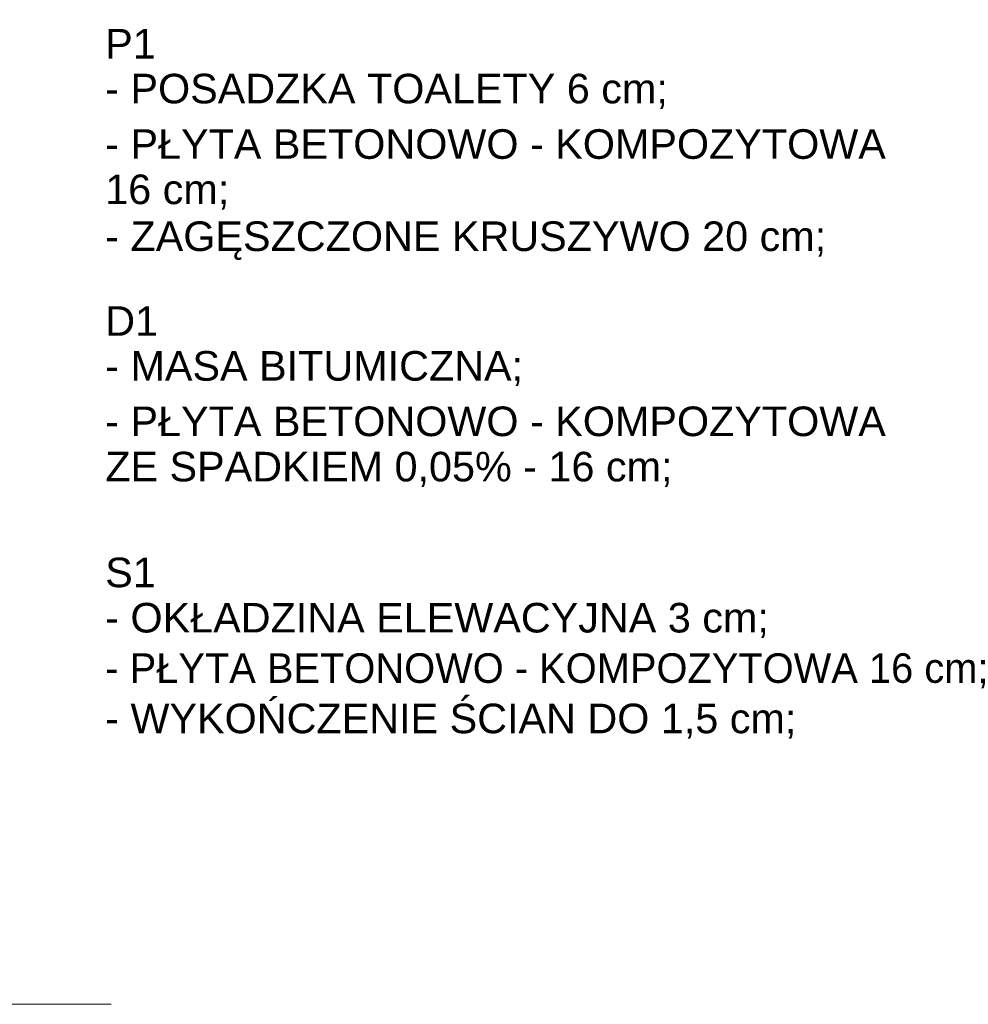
# Model space of a CAD drawing. Header units: metres. Extents: x 5507784 to 5508297, y 5948658 to 5948992.
# Tile 46 of 98: x 5508002.01 to 5508004.56, y 5948933.96 to 5948936.61. Entities that reach past the tile are written whole.
import ezdxf

# ---------------------------------------------------------------- set-up
doc = ezdxf.new("R2010")
doc.units = ezdxf.units.M
doc.layers.add('PDF3_Text', color=5, linetype='CONTINUOUS')
doc.layers.add('PDF3_ZWYKŁA_Nr_Pióra__1', color=7, linetype='CONTINUOUS')
doc.styles.add('PDF Arial', font='arial.ttf')

msp = doc.modelspace()

# ---------------------------------------------------------------- linework, layer by layer
at = {"layer": 'PDF3_ZWYKŁA_Nr_Pióra__1', "lineweight": 0}
msp.add_lwpolyline([(5508002.2577, 5948933.9578), (5508001.5078, 5948933.9578)], dxfattribs=at)

# ---------------------------------------------------------------- texts
at = {"layer": 'PDF3_Text', "color": 7, "attachment_point": 7, "style": 'PDF Arial'}
for s, insert, char_height in [('P1', (5508002.2416, 5948936.5019), 0.07957), ('- POSADZKA TOALETY 6 cm;', (5508002.2416, 5948936.3665), 0.079573), ('- PŁYTA BETONOWO - KOMPOZYTOWA', (5508002.2416, 5948936.231), 0.079573), ('16 cm;', (5508002.2416, 5948936.0955), 0.07957), ('- ZAGĘSZCZONE KRUSZYWO 20 cm;', (5508002.2416, 5948935.96), 0.079573), ('D1', (5508002.2416, 5948935.7561), 0.07957), ('- MASA BITUMICZNA;', (5508002.2416, 5948935.6206), 0.079573), ('- PŁYTA BETONOWO - KOMPOZYTOWA', (5508002.2416, 5948935.4851), 0.079573), ('ZE SPADKIEM 0,05% - 16 cm;', (5508002.2416, 5948935.3496), 0.079573), ('S1', (5508002.2416, 5948935.0787), 0.07957), ('- OKŁADZINA ELEWACYJNA 3 cm;', (5508002.2416, 5948934.9432), 0.079573), ('- PŁYTA BETONOWO - KOMPOZYTOWA 16 cm;', (5508002.2416, 5948934.8077), 0.079573), ('- WYKOŃCZENIE ŚCIAN DO 1,5 cm;', (5508002.2416, 5948934.6722), 0.079573)]:
    msp.add_mtext(s, dxfattribs=dict(at, insert=insert, char_height=char_height))

doc.saveas('drawing.dxf')
